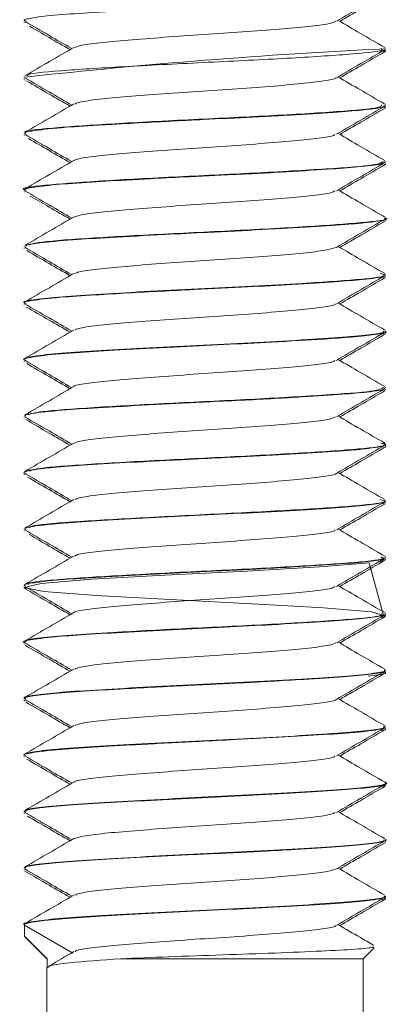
# Model space of a CAD drawing. Header units: millimetres. Extents: x -336 to 487, y -1247 to -28.
# Tile 27 of 49: x 15.22 to 23.44, y -494.82 to -473.04. Entities that reach past the tile are written whole.
import ezdxf

# ---------------------------------------------------------------- set-up
doc = ezdxf.new("R2010")
doc.units = ezdxf.units.MM

msp = doc.modelspace()

# ---------------------------------------------------------------- linework, layer by layer
at = {"color": 7, "linetype": 'Continuous', "lineweight": 15}
for p, q in [((15.318, -473.049), (15.318, -473.059)), ((15.318, -473.094), (15.318, -473.104)), ((23.318, -473.684), (23.318, -473.674)), ((23.31, -473.719), (23.208, -473.743)), ((23.318, -473.729), (23.318, -473.719)), ((15.318, -474.3), (15.318, -474.309)), ((15.318, -474.344), (15.318, -474.354)), ((15.33, -474.37), (15.337, -474.374)), ((23.263, -474.97), (23.307, -474.984)), ((23.318, -474.934), (23.318, -474.924)), ((23.318, -474.979), (23.318, -474.97)), ((15.318, -475.549), (15.318, -475.559)), ((15.318, -475.595), (15.318, -475.604)), ((23.318, -476.184), (23.318, -476.174)), ((23.318, -476.229), (23.318, -476.22)), ((15.318, -476.799), (15.318, -476.809)), ((15.318, -476.845), (15.318, -476.854)), ((23.258, -477.495), (23.259, -477.479)), ((23.318, -477.434), (23.318, -477.424)), ((23.318, -477.479), (23.318, -477.469)), ((15.318, -478.049), (15.318, -478.059)), ((15.318, -478.094), (15.318, -478.104)), ((23.318, -478.684), (23.318, -478.674)), ((23.252, -478.745), (23.289, -478.729)), ((23.318, -478.729), (23.318, -478.719)), ((15.318, -479.299), (15.318, -479.309)), ((15.318, -479.344), (15.318, -479.354)), ((23.291, -479.969), (23.19, -480.02)), ((23.276, -479.995), (23.261, -479.979)), ((23.318, -479.934), (23.318, -479.924)), ((23.318, -479.979), (23.318, -479.969)), ((15.318, -480.549), (15.318, -480.559)), ((15.318, -480.594), (15.318, -480.604)), ((23.245, -481.245), (23.264, -481.229)), ((23.318, -481.184), (23.318, -481.174)), ((23.318, -481.229), (23.318, -481.22)), ((15.318, -481.799), (15.318, -481.809)), ((15.318, -481.844), (15.318, -481.854)), ((23.318, -482.434), (23.318, -482.424)), ((23.318, -482.479), (23.318, -482.469)), ((15.318, -483.049), (15.318, -483.059)), ((15.318, -483.094), (15.318, -483.104)), ((23.318, -483.684), (23.318, -483.674)), ((23.28, -483.745), (23.275, -483.729)), ((23.318, -483.729), (23.318, -483.719)), ((15.318, -484.299), (15.318, -484.309)), ((15.318, -484.344), (15.318, -484.354)), ((23.195, -485.029), (23.295, -484.979)), ((23.318, -484.934), (23.318, -484.924)), ((23.318, -484.979), (23.318, -484.969)), ((15.318, -485.549), (15.318, -485.559)), ((15.318, -485.594), (15.318, -485.604)), ((23.318, -486.184), (23.318, -486.175)), ((23.318, -486.229), (23.318, -486.219)), ((15.318, -486.799), (15.318, -486.809)), ((15.318, -486.844), (15.318, -486.854)), ((23.318, -487.434), (23.318, -487.424)), ((23.318, -487.479), (23.318, -487.469)), ((15.318, -488.049), (15.318, -488.059)), ((15.318, -488.094), (15.318, -488.104)), ((15.342, -488.104), (15.323, -488.094)), ((23.281, -488.719), (23.219, -488.764)), ((23.318, -488.684), (23.318, -488.674)), ((23.318, -488.729), (23.318, -488.719)), ((15.318, -489.299), (15.318, -489.309)), ((15.318, -489.344), (15.318, -489.354)), ((23.282, -489.995), (23.276, -489.979)), ((23.318, -489.934), (23.318, -489.924)), ((23.318, -489.979), (23.318, -489.969)), ((15.318, -490.549), (15.318, -490.559)), ((15.318, -490.594), (15.318, -490.604)), ((23.318, -491.184), (23.318, -491.174)), ((23.318, -491.229), (23.318, -491.219)), ((15.318, -491.799), (15.318, -491.809)), ((15.318, -491.844), (15.318, -491.854)), ((23.318, -492.434), (23.318, -492.424)), ((23.318, -492.479), (23.318, -492.469)), ((15.318, -493.049), (15.318, -493.059)), ((15.325, -493.07), (15.325, -493.311)), ((15.325, -493.07), (16.397, -493.69)), ((15.318, -493.311), (15.818, -493.811)), ((15.325, -493.311), (15.824, -493.811)), ((22.818, -493.811), (23.063, -493.566)), ((15.818, -493.811), (15.824, -493.811)), ((15.824, -493.811), (15.824, -494.021)), ((17.451, -493.811), (22.818, -493.811)), ((22.818, -508.811), (22.818, -493.811)), ((15.818, -494.01), (15.818, -508.811))]:
    msp.add_line(p, q, dxfattribs=at)
at = {"color": 7, "linetype": 'Continuous', "lineweight": 15, "flags": 128}
msp.add_lwpolyline([(23.274, -486.219), (22.955, -485.055), (21.855, -485.145), (20.246, -485.235), (18.43, -485.327), (16.819, -485.415), (15.695, -485.508), (15.318, -485.597), (15.751, -485.688), (16.912, -485.779), (18.549, -485.868), (20.366, -485.96), (21.944, -486.049), (23.007, -486.141), (23.312, -486.23), (23.312, -486.23)], dxfattribs=at)
at = {"color": 7, "linetype": 'Continuous', "lineweight": 15}
msp.add_arc((29.898, -608.521), 134.999, 92.79923, 96.1866, dxfattribs=at)
for points, knots in [([(15.364, -473.074), (15.343, -473.066), (15.298, -473.049), (15.375, -473.024), (15.562, -472.985), (16.015, -472.935), (16.858, -472.877), (17.967, -472.815), (19.117, -472.756), (20.239, -472.702), (21.264, -472.647), (22.184, -472.589), (22.905, -472.533), (23.29, -472.478), (23.291, -472.445), (23.292, -472.434)], [0, 0, 0, 0, 0.0374585, 0.0800934, 0.1255253, 0.2184169, 0.3063492, 0.4065104, 0.5090249, 0.5738769, 0.668299, 0.7603062, 0.8394053, 0.9491434, 1, 1, 1, 1]), ([(22.228, -473.075), (22.407, -472.97), (22.763, -472.764), (23.119, -472.557), (23.296, -472.455)], [0, 0, 0, 0, 0.504409, 1, 1, 1, 1]), ([(22.303, -473.077), (22.457, -472.987), (22.792, -472.793), (23.126, -472.599), (23.306, -472.495)], [0, 0, 0, 0, 0.461277, 1, 1, 1, 1]), ([(15.33, -473.074), (15.51, -473.178), (15.857, -473.38), (16.205, -473.582), (16.373, -473.679)], [0, 0, 0, 0, 0.517347, 1, 1, 1, 1]), ([(15.443, -473.185), (15.585, -473.268), (15.882, -473.44), (16.179, -473.612), (16.333, -473.702)], [0, 0, 0, 0, 0.4802788, 1, 1, 1, 1]), ([(22.216, -473.074), (22.174, -473.092), (22.087, -473.131), (21.637, -473.188), (20.984, -473.247), (20.173, -473.311), (19.284, -473.367), (18.399, -473.43), (17.596, -473.491), (16.958, -473.548), (16.541, -473.606), (16.469, -473.641), (16.438, -473.655)], [0, 0, 0, 0, 0.092607, 0.196188, 0.299446, 0.404331, 0.506865, 0.61136, 0.71552, 0.81827, 0.923218, 1, 1, 1, 1]), ([(23.299, -473.655), (23.119, -473.551), (22.774, -473.351), (22.429, -473.15), (22.263, -473.054)], [0, 0, 0, 0, 0.520674, 1, 1, 1, 1]), ([(16.415, -473.654), (16.236, -473.759), (15.876, -473.967), (15.517, -474.176), (15.337, -474.28)], [0, 0, 0, 0, 0.499759, 1, 1, 1, 1]), ([(23.216, -473.674), (23.237, -473.689), (23.301, -473.733), (22.529, -473.808), (21.101, -473.899), (19.272, -473.987), (17.448, -474.081), (16.064, -474.168), (15.347, -474.238), (15.397, -474.274), (15.405, -474.28)], [0, 0, 0, 0, 0.07132, 0.221114, 0.370593, 0.519201, 0.669741, 0.817976, 0.96845, 1, 1, 1, 1]), ([(22.228, -474.325), (22.407, -474.22), (22.767, -474.012), (23.126, -473.803), (23.306, -473.699)], [0, 0, 0, 0, 0.499751, 1, 1, 1, 1]), ([(22.303, -474.327), (22.457, -474.237), (22.792, -474.043), (23.126, -473.849), (23.306, -473.745)], [0, 0, 0, 0, 0.461277, 1, 1, 1, 1]), ([(23.269, -473.745), (23.295, -473.741), (23.329, -473.736), (23.313, -473.73), (23.31, -473.729)], [0, 0, 0, 0, 0.7878869, 1, 1, 1, 1]), ([(15.33, -474.324), (15.51, -474.428), (15.857, -474.63), (16.205, -474.832), (16.373, -474.929)], [0, 0, 0, 0, 0.517347, 1, 1, 1, 1]), ([(22.212, -474.325), (22.213, -474.328), (22.219, -474.35), (21.976, -474.396), (21.486, -474.453), (20.774, -474.515), (19.937, -474.577), (19.039, -474.634), (18.171, -474.697), (17.402, -474.756), (16.822, -474.815), (16.488, -474.867), (16.456, -474.896), (16.446, -474.905)], [0, 0, 0, 0, 0.014114, 0.119356, 0.222395, 0.326849, 0.431636, 0.53446, 0.639641, 0.743186, 0.847061, 0.952151, 1, 1, 1, 1]), ([(23.299, -474.905), (23.119, -474.801), (22.774, -474.601), (22.429, -474.4), (22.263, -474.304)], [0, 0, 0, 0, 0.5206745, 1, 1, 1, 1]), ([(15.373, -474.395), (15.539, -474.491), (15.859, -474.677), (16.179, -474.862), (16.333, -474.952)], [0, 0, 0, 0, 0.517767, 1, 1, 1, 1]), ([(23.227, -474.924), (23.228, -474.944), (23.231, -474.994), (22.314, -475.073), (20.787, -475.167), (18.932, -475.253), (17.145, -475.348), (15.886, -475.435), (15.272, -475.498), (15.348, -475.529), (15.351, -475.53)], [0, 0, 0, 0, 0.098854, 0.247711, 0.397953, 0.546156, 0.696717, 0.845107, 0.994845, 1, 1, 1, 1]), ([(15.349, -475.559), (15.341, -475.552), (15.315, -475.529), (15.565, -475.485), (16.138, -475.423), (16.877, -475.377), (17.567, -475.337), (18.087, -475.309), (18.538, -475.285), (18.877, -475.268), (19.477, -475.238), (20.417, -475.194), (21.489, -475.134), (22.348, -475.078), (22.997, -475.022), (23.324, -474.971), (23.29, -474.941), (23.282, -474.934)], [0, 0, 0, 0, 0.032421, 0.111713, 0.221869, 0.308821, 0.346428, 0.414312, 0.441678, 0.457059, 0.496428, 0.585446, 0.680884, 0.773376, 0.852644, 0.963822, 1, 1, 1, 1]), ([(16.415, -474.904), (16.236, -475.009), (15.876, -475.217), (15.517, -475.426), (15.337, -475.53)], [0, 0, 0, 0, 0.499759, 1, 1, 1, 1]), ([(22.228, -475.575), (22.407, -475.47), (22.767, -475.262), (23.126, -475.053), (23.306, -474.949)], [0, 0, 0, 0, 0.499751, 1, 1, 1, 1]), ([(22.303, -475.577), (22.457, -475.487), (22.792, -475.293), (23.126, -475.099), (23.306, -474.995)], [0, 0, 0, 0, 0.461277, 1, 1, 1, 1]), ([(15.33, -475.574), (15.51, -475.678), (15.857, -475.88), (16.205, -476.082), (16.373, -476.179)], [0, 0, 0, 0, 0.517347, 1, 1, 1, 1]), ([(22.196, -475.575), (22.191, -475.583), (22.174, -475.611), (21.866, -475.662), (21.309, -475.719), (20.558, -475.782), (19.695, -475.842), (18.797, -475.9), (17.951, -475.964), (17.22, -476.021), (16.705, -476.083), (16.439, -476.128), (16.435, -476.151), (16.435, -476.155)], [0, 0, 0, 0, 0.043294, 0.148327, 0.251082, 0.356111, 0.460154, 0.563544, 0.668759, 0.771643, 0.876326, 0.980909, 1, 1, 1, 1]), ([(23.299, -476.155), (23.119, -476.051), (22.774, -475.851), (22.429, -475.65), (22.263, -475.554)], [0, 0, 0, 0, 0.520674, 1, 1, 1, 1]), ([(15.413, -475.668), (15.565, -475.756), (15.872, -475.934), (16.179, -476.112), (16.333, -476.202)], [0, 0, 0, 0, 0.497077, 1, 1, 1, 1]), ([(23.263, -476.174), (23.228, -476.2), (23.152, -476.256), (22.075, -476.339), (20.462, -476.433), (18.595, -476.52), (16.862, -476.613), (15.713, -476.703), (15.202, -476.764), (15.336, -476.797), (15.345, -476.799)], [0, 0, 0, 0, 0.1223523, 0.2661094, 0.4120471, 0.5557102, 0.7012211, 0.8456034, 0.9898759, 1, 1, 1, 1]), ([(15.36, -476.824), (15.344, -476.82), (15.265, -476.798), (15.424, -476.758), (15.868, -476.697), (16.645, -476.64), (17.323, -476.601), (17.811, -476.574), (18.226, -476.551), (18.956, -476.513), (19.746, -476.475), (20.46, -476.441), (21.191, -476.401), (22.016, -476.35), (22.778, -476.295), (23.247, -476.238), (23.282, -476.2), (23.296, -476.184)], [0, 0, 0, 0, 0.020346, 0.101138, 0.200773, 0.29086, 0.372433, 0.388273, 0.415808, 0.475635, 0.561791, 0.597723, 0.646167, 0.743246, 0.82467, 0.923415, 1, 1, 1, 1]), ([(16.415, -476.154), (16.236, -476.259), (15.876, -476.467), (15.517, -476.676), (15.337, -476.78)], [0, 0, 0, 0, 0.499759, 1, 1, 1, 1]), ([(22.228, -476.825), (22.407, -476.72), (22.767, -476.512), (23.126, -476.303), (23.306, -476.199)], [0, 0, 0, 0, 0.499751, 1, 1, 1, 1]), ([(22.303, -476.827), (22.457, -476.737), (22.792, -476.543), (23.126, -476.349), (23.306, -476.245)], [0, 0, 0, 0, 0.461277, 1, 1, 1, 1]), ([(23.276, -476.245), (23.298, -476.241), (23.328, -476.236), (23.312, -476.23), (23.307, -476.229)], [0, 0, 0, 0, 0.744756, 1, 1, 1, 1]), ([(15.33, -476.824), (15.51, -476.928), (15.857, -477.13), (16.205, -477.332), (16.373, -477.429)], [0, 0, 0, 0, 0.517347, 1, 1, 1, 1]), ([(15.454, -476.942), (15.593, -477.022), (15.886, -477.192), (16.179, -477.362), (16.333, -477.452)], [0, 0, 0, 0, 0.473554, 1, 1, 1, 1]), ([(22.2, -476.824), (22.178, -476.838), (22.124, -476.873), (21.736, -476.928), (21.12, -476.986), (20.332, -477.049), (19.452, -477.107), (18.559, -477.168), (17.736, -477.23), (17.061, -477.287), (16.581, -477.349), (16.473, -477.387), (16.42, -477.406)], [0, 0, 0, 0, 0.072462, 0.176631, 0.279372, 0.384318, 0.487175, 0.591197, 0.695785, 0.798277, 0.903118, 1, 1, 1, 1]), ([(23.299, -477.405), (23.119, -477.301), (22.774, -477.101), (22.429, -476.9), (22.263, -476.804)], [0, 0, 0, 0, 0.520674, 1, 1, 1, 1]), ([(16.415, -477.404), (16.236, -477.509), (15.876, -477.717), (15.517, -477.926), (15.337, -478.03)], [0, 0, 0, 0, 0.499759, 1, 1, 1, 1]), ([(15.36, -478.059), (15.355, -478.048), (15.342, -478.021), (15.67, -477.971), (16.293, -477.912), (17.261, -477.854), (18.303, -477.797), (19.463, -477.739), (20.601, -477.685), (21.69, -477.621), (22.511, -477.567), (23.086, -477.509), (23.353, -477.463), (23.3, -477.438), (23.292, -477.434)], [0, 0, 0, 0, 0.054804, 0.133255, 0.239398, 0.325332, 0.428382, 0.504149, 0.602551, 0.700056, 0.793629, 0.87216, 0.981251, 1, 1, 1, 1]), ([(23.311, -477.424), (23.313, -477.424), (23.449, -477.455), (22.96, -477.519), (21.842, -477.605), (20.124, -477.699), (18.257, -477.788), (16.63, -477.878), (15.569, -477.96), (15.467, -478.009), (15.427, -478.029)], [0, 0, 0, 0, 0.0027303, 0.1533755, 0.3017187, 0.4523082, 0.6011136, 0.7505543, 0.9006002, 1, 1, 1, 1]), ([(22.228, -478.075), (22.407, -477.97), (22.767, -477.762), (23.126, -477.553), (23.306, -477.449)], [0, 0, 0, 0, 0.499751, 1, 1, 1, 1]), ([(22.303, -478.077), (22.457, -477.987), (22.792, -477.793), (23.126, -477.599), (23.306, -477.495)], [0, 0, 0, 0, 0.461277, 1, 1, 1, 1]), ([(15.33, -478.074), (15.51, -478.178), (15.857, -478.38), (16.205, -478.582), (16.373, -478.679)], [0, 0, 0, 0, 0.517347, 1, 1, 1, 1]), ([(15.378, -478.148), (15.542, -478.243), (15.86, -478.427), (16.179, -478.612), (16.333, -478.702)], [0, 0, 0, 0, 0.515404, 1, 1, 1, 1]), ([(22.226, -478.073), (22.174, -478.094), (22.069, -478.134), (21.589, -478.193), (20.919, -478.253), (20.099, -478.316), (19.207, -478.372), (18.327, -478.435), (17.534, -478.496), (16.913, -478.554), (16.524, -478.61), (16.466, -478.642), (16.443, -478.655)], [0, 0, 0, 0, 0.101891, 0.205153, 0.308719, 0.413514, 0.515983, 0.620634, 0.724536, 0.827489, 0.932422, 1, 1, 1, 1]), ([(23.299, -478.655), (23.119, -478.551), (22.774, -478.351), (22.429, -478.15), (22.263, -478.054)], [0, 0, 0, 0, 0.520674, 1, 1, 1, 1]), ([(23.2, -478.654), (23.249, -478.667), (23.414, -478.709), (22.825, -478.785), (21.692, -478.862), (20.385, -478.936), (19.166, -478.992), (17.962, -479.055), (16.883, -479.116), (16.014, -479.174), (15.49, -479.237), (15.266, -479.276), (15.325, -479.297), (15.329, -479.299)], [0, 0, 0, 0, 0.058544, 0.199542, 0.338501, 0.433071, 0.525551, 0.619992, 0.713759, 0.806674, 0.901368, 0.994025, 1, 1, 1, 1]), ([(15.362, -479.324), (15.343, -479.316), (15.285, -479.291), (15.488, -479.245), (16.013, -479.184), (16.809, -479.131), (17.797, -479.074), (18.974, -479.012), (20.232, -478.953), (21.312, -478.894), (22.194, -478.839), (22.893, -478.783), (23.267, -478.734), (23.269, -478.706), (23.27, -478.7)], [0, 0, 0, 0, 0.039825, 0.120396, 0.230652, 0.317209, 0.386385, 0.505753, 0.600782, 0.684644, 0.780562, 0.861368, 0.968741, 1, 1, 1, 1]), ([(16.415, -478.654), (16.236, -478.759), (15.876, -478.967), (15.517, -479.176), (15.337, -479.28)], [0, 0, 0, 0, 0.499759, 1, 1, 1, 1]), ([(22.228, -479.325), (22.407, -479.22), (22.767, -479.012), (23.126, -478.803), (23.306, -478.699)], [0, 0, 0, 0, 0.499751, 1, 1, 1, 1]), ([(22.303, -479.327), (22.457, -479.237), (22.792, -479.043), (23.126, -478.849), (23.306, -478.745)], [0, 0, 0, 0, 0.461277, 1, 1, 1, 1]), ([(15.33, -479.324), (15.51, -479.428), (15.857, -479.63), (16.205, -479.832), (16.373, -479.929)], [0, 0, 0, 0, 0.517347, 1, 1, 1, 1]), ([(22.205, -479.325), (22.205, -479.329), (22.205, -479.354), (21.943, -479.401), (21.432, -479.458), (20.707, -479.52), (19.861, -479.582), (18.962, -479.639), (18.101, -479.702), (17.343, -479.76), (16.783, -479.821), (16.472, -479.871), (16.451, -479.898), (16.445, -479.905)], [0, 0, 0, 0, 0.023289, 0.128506, 0.231396, 0.336072, 0.440664, 0.543608, 0.648841, 0.75212, 0.856289, 0.96126, 1, 1, 1, 1]), ([(23.299, -479.905), (23.119, -479.801), (22.774, -479.601), (22.429, -479.4), (22.263, -479.304)], [0, 0, 0, 0, 0.520674, 1, 1, 1, 1]), ([(15.363, -479.389), (15.532, -479.487), (15.856, -479.675), (16.179, -479.862), (16.333, -479.952)], [0, 0, 0, 0, 0.522692, 1, 1, 1, 1]), ([(15.357, -480.574), (15.343, -480.571), (15.269, -480.554), (15.382, -480.519), (15.714, -480.462), (16.458, -480.401), (17.464, -480.343), (18.574, -480.282), (19.737, -480.226), (20.898, -480.168), (21.867, -480.11), (22.632, -480.057), (23.143, -480), (23.382, -479.957), (23.317, -479.934), (23.316, -479.934)], [0, 0, 0, 0, 0.014716, 0.078746, 0.172284, 0.275326, 0.360181, 0.459534, 0.544772, 0.628835, 0.73582, 0.804839, 0.890418, 0.99915, 1, 1, 1, 1]), ([(16.415, -479.904), (16.236, -480.009), (15.876, -480.217), (15.517, -480.426), (15.337, -480.53)], [0, 0, 0, 0, 0.499759, 1, 1, 1, 1]), ([(23.274, -479.924), (23.279, -479.935), (23.295, -479.966), (22.915, -480.021), (22.205, -480.078), (21.217, -480.14), (20.06, -480.202), (18.832, -480.259), (17.654, -480.322), (16.619, -480.38), (15.85, -480.441), (15.418, -480.492), (15.39, -480.521), (15.381, -480.53)], [0, 0, 0, 0, 0.056972, 0.157637, 0.256084, 0.356233, 0.456302, 0.554801, 0.65548, 0.754298, 0.853964, 0.954394, 1, 1, 1, 1]), ([(22.228, -480.575), (22.407, -480.47), (22.767, -480.262), (23.126, -480.053), (23.306, -479.949)], [0, 0, 0, 0, 0.499751, 1, 1, 1, 1]), ([(22.303, -480.577), (22.457, -480.487), (22.792, -480.293), (23.126, -480.099), (23.306, -479.995)], [0, 0, 0, 0, 0.461277, 1, 1, 1, 1]), ([(15.33, -480.574), (15.51, -480.678), (15.857, -480.88), (16.205, -481.082), (16.373, -481.179)], [0, 0, 0, 0, 0.517347, 1, 1, 1, 1]), ([(15.375, -480.646), (15.54, -480.742), (15.859, -480.927), (16.179, -481.112), (16.333, -481.202)], [0, 0, 0, 0, 0.516966, 1, 1, 1, 1]), ([(22.195, -480.575), (22.186, -480.585), (22.159, -480.615), (21.827, -480.667), (21.251, -480.724), (20.487, -480.787), (19.619, -480.847), (18.721, -480.906), (17.883, -480.969), (17.165, -481.026), (16.672, -481.088), (16.424, -481.131), (16.426, -481.153), (16.427, -481.155)], [0, 0, 0, 0, 0.052533, 0.157421, 0.260199, 0.36533, 0.469064, 0.572744, 0.67789, 0.780677, 0.885539, 0.989884, 1, 1, 1, 1]), ([(23.299, -481.155), (23.119, -481.051), (22.774, -480.851), (22.429, -480.65), (22.263, -480.554)], [0, 0, 0, 0, 0.520674, 1, 1, 1, 1]), ([(15.357, -481.809), (15.346, -481.802), (15.311, -481.778), (15.572, -481.734), (16.144, -481.673), (17.087, -481.614), (18.186, -481.553), (19.288, -481.497), (20.408, -481.444), (21.452, -481.386), (22.358, -481.327), (23.004, -481.271), (23.326, -481.221), (23.291, -481.191), (23.283, -481.184)], [0, 0, 0, 0, 0.033473, 0.112421, 0.223106, 0.309273, 0.41202, 0.509166, 0.571044, 0.681134, 0.77469, 0.853848, 0.965209, 1, 1, 1, 1]), ([(16.415, -481.154), (16.236, -481.259), (15.876, -481.467), (15.517, -481.676), (15.337, -481.78)], [0, 0, 0, 0, 0.499759, 1, 1, 1, 1]), ([(23.28, -481.174), (23.23, -481.202), (23.125, -481.26), (21.995, -481.344), (20.359, -481.438), (18.482, -481.526), (16.807, -481.618), (15.637, -481.702), (15.475, -481.755), (15.403, -481.779)], [0, 0, 0, 0, 0.134908, 0.283267, 0.43397, 0.582409, 0.732434, 0.881788, 1, 1, 1, 1]), ([(22.228, -481.825), (22.407, -481.72), (22.767, -481.512), (23.126, -481.303), (23.306, -481.199)], [0, 0, 0, 0, 0.499751, 1, 1, 1, 1]), ([(22.303, -481.827), (22.457, -481.737), (22.792, -481.543), (23.126, -481.349), (23.306, -481.245)], [0, 0, 0, 0, 0.461277, 1, 1, 1, 1]), ([(15.33, -481.824), (15.51, -481.928), (15.857, -482.13), (16.205, -482.332), (16.373, -482.429)], [0, 0, 0, 0, 0.517347, 1, 1, 1, 1]), ([(15.354, -481.884), (15.526, -481.984), (15.852, -482.173), (16.179, -482.362), (16.333, -482.452)], [0, 0, 0, 0, 0.527208, 1, 1, 1, 1]), ([(22.206, -481.824), (22.176, -481.84), (22.107, -481.877), (21.692, -481.933), (21.058, -481.991), (20.26, -482.054), (19.375, -482.112), (18.485, -482.173), (17.671, -482.235), (17.012, -482.292), (16.563, -482.352), (16.471, -482.389), (16.43, -482.405)], [0, 0, 0, 0, 0.08173, 0.18565, 0.288598, 0.393539, 0.496218, 0.60048, 0.704893, 0.807473, 0.912386, 1, 1, 1, 1]), ([(23.299, -482.405), (23.119, -482.301), (22.774, -482.101), (22.429, -481.9), (22.263, -481.804)], [0, 0, 0, 0, 0.520674, 1, 1, 1, 1]), ([(23.214, -482.404), (23.256, -482.413), (23.441, -482.451), (22.933, -482.524), (21.749, -482.611), (20.02, -482.704), (18.153, -482.793), (16.551, -482.883), (15.538, -482.964), (15.462, -483.011), (15.433, -483.029)], [0, 0, 0, 0, 0.042707, 0.188631, 0.332272, 0.477911, 0.622169, 0.766591, 0.912089, 1, 1, 1, 1]), ([(15.36, -483.074), (15.343, -483.07), (15.29, -483.056), (15.338, -483.037), (15.392, -483.021), (15.43, -483.012), (15.451, -483.008), (15.462, -483.006), (15.468, -483.005), (15.471, -483.005), (15.472, -483.005), (15.473, -483.005), (15.473, -483.004), (15.473, -483.004), (15.473, -483.004), (15.473, -483.004), (15.473, -483.004), (15.473, -483.004), (15.473, -483.004), (15.474, -483.004), (15.477, -483.004), (15.486, -483.002), (15.515, -482.997), (15.639, -482.978), (15.977, -482.939), (16.682, -482.887), (17.511, -482.84), (18.151, -482.806), (18.485, -482.788), (18.654, -482.779), (18.738, -482.775), (18.781, -482.773), (18.802, -482.772), (18.813, -482.771), (18.818, -482.771), (18.821, -482.771), (18.822, -482.771), (18.823, -482.771), (18.823, -482.771), (18.823, -482.771), (18.823, -482.771), (18.823, -482.771), (18.823, -482.771), (18.866, -482.769), (18.986, -482.763), (19.368, -482.744), (20.1, -482.709), (21.101, -482.656), (21.91, -482.607), (22.373, -482.574), (22.576, -482.558), (22.67, -482.55), (22.715, -482.546), (22.737, -482.544), (22.748, -482.543), (22.753, -482.542), (22.756, -482.542), (22.757, -482.542), (22.758, -482.542), (22.758, -482.542), (22.759, -482.542), (22.759, -482.542), (22.759, -482.542), (22.759, -482.542), (22.759, -482.542), (22.78, -482.54), (22.84, -482.533), (23.017, -482.514), (23.26, -482.479), (23.282, -482.45), (23.294, -482.434)], [0, 0, 0, 0, 0.0211, 0.066171, 0.088721, 0.099997, 0.105636, 0.108455, 0.109864, 0.110569, 0.110922, 0.111098, 0.111186, 0.11123, 0.111252, 0.111263, 0.111268, 0.111271, 0.111273, 0.111274, 0.112056, 0.113495, 0.118347, 0.135942, 0.20258, 0.292618, 0.382211, 0.427931, 0.450806, 0.462246, 0.467966, 0.470826, 0.472256, 0.472971, 0.473329, 0.473507, 0.473597, 0.473642, 0.473664, 0.473675, 0.473681, 0.473683, 0.473685, 0.473686, 0.483625, 0.501861, 0.563136, 0.653586, 0.743555, 0.788656, 0.81122, 0.822504, 0.828146, 0.830967, 0.832378, 0.833083, 0.833436, 0.833612, 0.8337, 0.833744, 0.833766, 0.833777, 0.833783, 0.833786, 0.833787, 0.833788, 0.8434, 0.861822, 0.925003, 1, 1, 1, 1]), ([(16.415, -482.404), (16.236, -482.509), (15.876, -482.717), (15.517, -482.926), (15.337, -483.03)], [0, 0, 0, 0, 0.499759, 1, 1, 1, 1]), ([(22.228, -483.075), (22.407, -482.97), (22.767, -482.762), (23.126, -482.553), (23.306, -482.449)], [0, 0, 0, 0, 0.499751, 1, 1, 1, 1]), ([(22.303, -483.077), (22.457, -482.987), (22.792, -482.793), (23.126, -482.599), (23.306, -482.495)], [0, 0, 0, 0, 0.461277, 1, 1, 1, 1]), ([(23.256, -482.509), (23.296, -482.5), (23.34, -482.49), (23.313, -482.48), (23.31, -482.479)], [0, 0, 0, 0, 0.897992, 1, 1, 1, 1]), ([(23.299, -483.655), (23.119, -483.551), (22.774, -483.351), (22.429, -483.15), (22.263, -483.054)], [0, 0, 0, 0, 0.520674, 1, 1, 1, 1]), ([(15.33, -483.074), (15.51, -483.178), (15.857, -483.38), (16.205, -483.582), (16.373, -483.679)], [0, 0, 0, 0, 0.517347, 1, 1, 1, 1]), ([(15.391, -483.155), (15.551, -483.248), (15.865, -483.43), (16.179, -483.612), (16.333, -483.702)], [0, 0, 0, 0, 0.508545, 1, 1, 1, 1]), ([(22.223, -483.075), (22.224, -483.075), (22.235, -483.096), (22.011, -483.14), (21.548, -483.198), (20.852, -483.258), (20.025, -483.321), (19.129, -483.378), (18.255, -483.441), (17.472, -483.5), (16.87, -483.559), (16.507, -483.613), (16.462, -483.644), (16.446, -483.655)], [0, 0, 0, 0, 0.00339, 0.108612, 0.211893, 0.316041, 0.421009, 0.52376, 0.628832, 0.732738, 0.836242, 0.941425, 1, 1, 1, 1]), ([(15.346, -484.324), (15.335, -484.308), (15.32, -484.286), (15.482, -484.251), (15.758, -484.211), (16.344, -484.159), (17.261, -484.104), (18.349, -484.044), (19.52, -483.986), (20.674, -483.931), (21.711, -483.87), (22.552, -483.814), (23.111, -483.756), (23.321, -483.711), (23.31, -483.688), (23.308, -483.684)], [0, 0, 0, 0, 0.075314, 0.108942, 0.166129, 0.257182, 0.346313, 0.437449, 0.527888, 0.61737, 0.708706, 0.798281, 0.88861, 0.979794, 1, 1, 1, 1]), ([(16.415, -483.654), (16.236, -483.759), (15.876, -483.967), (15.517, -484.176), (15.337, -484.28)], [0, 0, 0, 0, 0.499759, 1, 1, 1, 1]), ([(23.198, -483.654), (23.247, -483.668), (23.401, -483.712), (22.77, -483.79), (21.463, -483.878), (19.684, -483.969), (17.829, -484.061), (16.317, -484.148), (15.447, -484.225), (15.439, -484.267), (15.437, -484.28)], [0, 0, 0, 0, 0.068802, 0.21464, 0.358581, 0.50341, 0.648488, 0.79231, 0.938212, 1, 1, 1, 1]), ([(22.228, -484.325), (22.407, -484.22), (22.767, -484.012), (23.126, -483.803), (23.306, -483.699)], [0, 0, 0, 0, 0.499751, 1, 1, 1, 1]), ([(22.303, -484.327), (22.457, -484.237), (22.792, -484.043), (23.126, -483.849), (23.306, -483.745)], [0, 0, 0, 0, 0.461277, 1, 1, 1, 1]), ([(15.33, -484.324), (15.51, -484.428), (15.857, -484.63), (16.205, -484.832), (16.373, -484.929)], [0, 0, 0, 0, 0.517347, 1, 1, 1, 1]), ([(22.199, -484.325), (22.198, -484.331), (22.191, -484.357), (21.909, -484.406), (21.376, -484.463), (20.639, -484.525), (19.785, -484.586), (18.886, -484.644), (18.031, -484.708), (17.286, -484.765), (16.746, -484.826), (16.456, -484.874), (16.444, -484.899), (16.441, -484.905)], [0, 0, 0, 0, 0.032486, 0.137641, 0.240436, 0.345297, 0.449657, 0.552775, 0.658022, 0.761088, 0.865515, 0.970329, 1, 1, 1, 1]), ([(23.299, -484.905), (23.119, -484.801), (22.774, -484.601), (22.429, -484.4), (22.263, -484.304)], [0, 0, 0, 0, 0.520674, 1, 1, 1, 1]), ([(15.431, -484.428), (15.577, -484.513), (15.878, -484.688), (16.179, -484.862), (16.333, -484.952)], [0, 0, 0, 0, 0.487175, 1, 1, 1, 1]), ([(15.343, -485.559), (15.335, -485.555), (15.284, -485.533), (15.515, -485.493), (16.04, -485.432), (16.873, -485.376), (17.901, -485.318), (18.863, -485.268), (19.542, -485.235), (19.875, -485.219), (20.04, -485.211), (20.122, -485.207), (20.163, -485.205), (20.183, -485.204), (20.194, -485.204), (20.199, -485.203), (20.201, -485.203), (20.202, -485.203), (20.203, -485.203), (20.203, -485.203), (20.204, -485.203), (20.204, -485.203), (20.204, -485.203), (20.204, -485.203), (20.248, -485.201), (20.369, -485.195), (20.743, -485.175), (21.418, -485.138), (22.25, -485.085), (22.921, -485.03), (23.289, -484.977), (23.282, -484.946), (23.279, -484.934)], [0, 0, 0, 0, 0.016453, 0.108135, 0.201706, 0.293465, 0.386016, 0.479427, 0.525208, 0.548113, 0.559566, 0.565293, 0.568157, 0.569589, 0.570305, 0.570663, 0.570841, 0.570931, 0.570976, 0.570998, 0.571009, 0.571015, 0.571018, 0.571019, 0.57102, 0.58177, 0.600943, 0.664469, 0.757364, 0.848854, 0.942399, 1, 1, 1, 1]), ([(16.415, -484.904), (16.236, -485.009), (15.876, -485.217), (15.517, -485.426), (15.337, -485.53)], [0, 0, 0, 0, 0.499759, 1, 1, 1, 1]), ([(23.218, -484.924), (23.241, -484.937), (23.315, -484.98), (22.572, -485.055), (21.166, -485.146), (19.344, -485.234), (17.514, -485.328), (16.106, -485.414), (15.364, -485.486), (15.405, -485.523), (15.413, -485.53)], [0, 0, 0, 0, 0.065486, 0.215484, 0.364787, 0.513533, 0.664008, 0.812263, 0.962833, 1, 1, 1, 1]), ([(22.228, -485.575), (22.407, -485.47), (22.767, -485.262), (23.126, -485.053), (23.306, -484.949)], [0, 0, 0, 0, 0.499751, 1, 1, 1, 1]), ([(22.303, -485.577), (22.457, -485.487), (22.792, -485.293), (23.126, -485.099), (23.306, -484.995)], [0, 0, 0, 0, 0.461277, 1, 1, 1, 1]), ([(15.36, -485.62), (15.335, -485.615), (15.306, -485.61), (15.322, -485.605), (15.325, -485.604)], [0, 0, 0, 0, 0.837459, 1, 1, 1, 1]), ([(15.33, -485.574), (15.51, -485.678), (15.857, -485.88), (16.205, -486.082), (16.373, -486.179)], [0, 0, 0, 0, 0.517347, 1, 1, 1, 1]), ([(15.33, -485.62), (15.51, -485.724), (15.844, -485.918), (16.179, -486.112), (16.333, -486.202)], [0, 0, 0, 0, 0.538723, 1, 1, 1, 1]), ([(22.196, -485.574), (22.182, -485.586), (22.143, -485.619), (21.786, -485.672), (21.191, -485.729), (20.416, -485.793), (19.542, -485.851), (18.646, -485.911), (17.816, -485.974), (17.112, -486.031), (16.642, -486.094), (16.41, -486.134), (16.417, -486.154), (16.417, -486.154)], [0, 0, 0, 0, 0.061787, 0.166493, 0.269348, 0.374544, 0.477969, 0.581955, 0.686993, 0.789738, 0.894741, 0.998811, 1, 1, 1, 1]), ([(23.299, -486.155), (23.119, -486.051), (22.774, -485.851), (22.429, -485.65), (22.263, -485.554)], [0, 0, 0, 0, 0.520674, 1, 1, 1, 1]), ([(15.344, -486.824), (15.337, -486.822), (15.247, -486.803), (15.401, -486.764), (15.807, -486.703), (16.567, -486.644), (17.481, -486.592), (18.586, -486.532), (19.732, -486.476), (20.871, -486.42), (21.883, -486.359), (22.695, -486.303), (23.183, -486.244), (23.343, -486.204), (23.316, -486.184), (23.316, -486.184)], [0, 0, 0, 0, 0.007219, 0.0907, 0.197454, 0.277245, 0.364903, 0.456207, 0.545922, 0.629258, 0.727437, 0.816673, 0.907515, 0.997571, 1, 1, 1, 1]), ([(16.415, -486.154), (16.236, -486.259), (15.876, -486.467), (15.517, -486.676), (15.337, -486.78)], [0, 0, 0, 0, 0.499759, 1, 1, 1, 1]), ([(23.222, -486.175), (23.229, -486.193), (23.246, -486.242), (22.361, -486.32), (20.855, -486.413), (19, -486.5), (17.42, -486.585), (16.306, -486.651), (15.646, -486.714), (15.317, -486.762), (15.352, -486.791), (15.362, -486.799)], [0, 0, 0, 0, 0.0900031, 0.2341918, 0.3794345, 0.5228777, 0.6685843, 0.7641301, 0.8617659, 0.9585387, 1, 1, 1, 1]), ([(22.228, -486.825), (22.407, -486.72), (22.767, -486.512), (23.126, -486.303), (23.306, -486.199)], [0, 0, 0, 0, 0.499751, 1, 1, 1, 1]), ([(22.303, -486.827), (22.457, -486.737), (22.792, -486.543), (23.126, -486.349), (23.306, -486.245)], [0, 0, 0, 0, 0.461277, 1, 1, 1, 1]), ([(23.221, -486.264), (23.261, -486.257), (23.33, -486.246), (23.3, -486.234), (23.287, -486.229)], [0, 0, 0, 0, 0.587904, 1, 1, 1, 1]), ([(15.33, -486.824), (15.51, -486.928), (15.857, -487.13), (16.205, -487.332), (16.373, -487.429)], [0, 0, 0, 0, 0.517347, 1, 1, 1, 1]), ([(15.344, -486.878), (15.52, -486.98), (15.849, -487.171), (16.179, -487.362), (16.333, -487.452)], [0, 0, 0, 0, 0.53195, 1, 1, 1, 1]), ([(22.214, -486.824), (22.174, -486.842), (22.09, -486.88), (21.645, -486.938), (20.995, -486.996), (20.186, -487.06), (19.297, -487.117), (18.412, -487.179), (17.607, -487.24), (16.965, -487.297), (16.545, -487.356), (16.469, -487.39), (16.437, -487.405)], [0, 0, 0, 0, 0.091007, 0.194641, 0.297848, 0.402745, 0.505296, 0.60976, 0.71396, 0.816681, 0.921627, 1, 1, 1, 1]), ([(23.299, -487.405), (23.119, -487.301), (22.774, -487.101), (22.429, -486.9), (22.263, -486.804)], [0, 0, 0, 0, 0.5206745, 1, 1, 1, 1]), ([(16.415, -487.404), (16.236, -487.509), (15.876, -487.717), (15.517, -487.926), (15.337, -488.03)], [0, 0, 0, 0, 0.499759, 1, 1, 1, 1]), ([(23.289, -487.424), (23.298, -487.428), (23.352, -487.451), (23.093, -487.498), (22.511, -487.558), (21.607, -487.616), (20.505, -487.68), (19.29, -487.737), (18.079, -487.799), (16.983, -487.86), (16.089, -487.917), (15.526, -487.981), (15.279, -488.022), (15.335, -488.046), (15.343, -488.049)], [0, 0, 0, 0, 0.0190641, 0.1164702, 0.2128168, 0.3087684, 0.4062839, 0.5016279, 0.5987425, 0.6956128, 0.7911144, 0.8886749, 0.98433, 1, 1, 1, 1]), ([(15.355, -488.059), (15.346, -488.052), (15.308, -488.026), (15.594, -487.981), (16.191, -487.92), (16.879, -487.877), (17.541, -487.839), (18.116, -487.807), (18.679, -487.778), (19.033, -487.76), (19.179, -487.753), (19.243, -487.75), (19.273, -487.748), (19.288, -487.748), (19.295, -487.747), (19.299, -487.747), (19.3, -487.747), (19.301, -487.747), (19.302, -487.747), (19.302, -487.747), (19.302, -487.747), (19.302, -487.747), (19.302, -487.747), (19.302, -487.747), (19.304, -487.747), (19.308, -487.747), (19.322, -487.746), (19.372, -487.744), (19.558, -487.735), (19.825, -487.722), (20.102, -487.708), (20.265, -487.7), (20.349, -487.696), (20.392, -487.693), (20.414, -487.692), (20.425, -487.692), (20.43, -487.691), (20.433, -487.691), (20.435, -487.691), (20.435, -487.691), (20.436, -487.691), (20.436, -487.691), (20.436, -487.691), (20.436, -487.691), (20.436, -487.691), (20.474, -487.689), (20.587, -487.683), (20.956, -487.663), (21.616, -487.626), (22.41, -487.574), (22.93, -487.527), (23.157, -487.492), (23.235, -487.475), (23.265, -487.466), (23.278, -487.462), (23.284, -487.46), (23.286, -487.459), (23.288, -487.458), (23.288, -487.458), (23.289, -487.458), (23.289, -487.458), (23.289, -487.458), (23.289, -487.458), (23.289, -487.458), (23.289, -487.458), (23.289, -487.458), (23.289, -487.458), (23.294, -487.456), (23.305, -487.45), (23.322, -487.442), (23.311, -487.436), (23.307, -487.434)], [0, 0, 0, 0, 0.033278, 0.127321, 0.22074, 0.312057, 0.343952, 0.405252, 0.459759, 0.481116, 0.490314, 0.494543, 0.496565, 0.497553, 0.498041, 0.498284, 0.498405, 0.498465, 0.498495, 0.498511, 0.498518, 0.498522, 0.498524, 0.498525, 0.498526, 0.498878, 0.499562, 0.50193, 0.510657, 0.544067, 0.566126, 0.577879, 0.583937, 0.587011, 0.588559, 0.589336, 0.589725, 0.58992, 0.590017, 0.590066, 0.59009, 0.590103, 0.590109, 0.590112, 0.590113, 0.590115, 0.599608, 0.618393, 0.683736, 0.775993, 0.867867, 0.91473, 0.938178, 0.949904, 0.955767, 0.958699, 0.960165, 0.960898, 0.961264, 0.961447, 0.961539, 0.961585, 0.961608, 0.961619, 0.961625, 0.961628, 0.961629, 0.961631, 0.970912, 0.9893, 1, 1, 1, 1]), ([(22.228, -488.075), (22.407, -487.97), (22.767, -487.762), (23.126, -487.553), (23.306, -487.449)], [0, 0, 0, 0, 0.499751, 1, 1, 1, 1]), ([(22.303, -488.077), (22.457, -487.987), (22.792, -487.793), (23.126, -487.599), (23.306, -487.495)], [0, 0, 0, 0, 0.461277, 1, 1, 1, 1]), ([(23.272, -487.469), (23.283, -487.479), (23.319, -487.509), (23.09, -487.538), (22.933, -487.557)], [0, 0, 0, 0, 0.3154943, 1, 1, 1, 1]), ([(23.268, -487.508), (23.289, -487.501), (23.318, -487.492), (23.316, -487.482), (23.315, -487.479)], [0, 0, 0, 0, 0.713203, 1, 1, 1, 1]), ([(23.299, -488.655), (23.119, -488.551), (22.774, -488.351), (22.429, -488.15), (22.263, -488.054)], [0, 0, 0, 0, 0.520674, 1, 1, 1, 1]), ([(15.33, -488.074), (15.51, -488.178), (15.857, -488.38), (16.205, -488.582), (16.373, -488.679)], [0, 0, 0, 0, 0.517347, 1, 1, 1, 1]), ([(15.353, -488.133), (15.526, -488.233), (15.852, -488.423), (16.179, -488.612), (16.333, -488.702)], [0, 0, 0, 0, 0.527692, 1, 1, 1, 1]), ([(22.214, -488.075), (22.214, -488.077), (22.222, -488.099), (21.981, -488.145), (21.495, -488.202), (20.786, -488.264), (19.95, -488.326), (19.052, -488.383), (18.184, -488.446), (17.412, -488.505), (16.828, -488.564), (16.49, -488.617), (16.457, -488.646), (16.446, -488.655)], [0, 0, 0, 0, 0.0125344, 0.1177771, 0.2208464, 0.3252588, 0.4300757, 0.532884, 0.6380522, 0.7416485, 0.8454692, 0.9505767, 1, 1, 1, 1]), ([(15.361, -489.324), (15.344, -489.32), (15.29, -489.305), (15.34, -489.286), (15.395, -489.27), (15.434, -489.262), (15.456, -489.258), (15.467, -489.255), (15.473, -489.254), (15.476, -489.254), (15.477, -489.254), (15.478, -489.254), (15.478, -489.254), (15.478, -489.253), (15.479, -489.253), (15.479, -489.253), (15.479, -489.253), (15.479, -489.253), (15.479, -489.253), (15.479, -489.253), (15.48, -489.253), (15.482, -489.253), (15.49, -489.251), (15.52, -489.246), (15.645, -489.227), (15.987, -489.189), (16.696, -489.136), (17.528, -489.089), (18.169, -489.055), (18.503, -489.037), (18.672, -489.029), (18.757, -489.024), (18.8, -489.022), (18.821, -489.021), (18.831, -489.02), (18.837, -489.02), (18.839, -489.02), (18.841, -489.02), (18.841, -489.02), (18.842, -489.02), (18.842, -489.02), (18.842, -489.02), (18.842, -489.02), (18.842, -489.02), (18.856, -489.019), (18.893, -489.017), (19.007, -489.012), (19.375, -488.994), (20.112, -488.958), (21.118, -488.905), (21.924, -488.856), (22.385, -488.823), (22.587, -488.807), (22.68, -488.799), (22.725, -488.795), (22.747, -488.793), (22.758, -488.792), (22.763, -488.791), (22.766, -488.791), (22.767, -488.791), (22.768, -488.791), (22.768, -488.791), (22.768, -488.791), (22.768, -488.791), (22.768, -488.791), (22.768, -488.791), (22.768, -488.791), (22.788, -488.789), (22.846, -488.783), (23.023, -488.763), (23.263, -488.729), (23.282, -488.7), (23.292, -488.684)], [0, 0, 0, 0, 0.022574, 0.067641, 0.090189, 0.101464, 0.107102, 0.109921, 0.11133, 0.112035, 0.112387, 0.112564, 0.112652, 0.112696, 0.112718, 0.112729, 0.112734, 0.112737, 0.112738, 0.11274, 0.112985, 0.113399, 0.114732, 0.11942, 0.136886, 0.204057, 0.294047, 0.383685, 0.429403, 0.452277, 0.463716, 0.469436, 0.472296, 0.473726, 0.474441, 0.474798, 0.474977, 0.475066, 0.475111, 0.475133, 0.475144, 0.47515, 0.475153, 0.475154, 0.475156, 0.478396, 0.483907, 0.501743, 0.56457, 0.655059, 0.745018, 0.790114, 0.812675, 0.823958, 0.8296, 0.83242, 0.833831, 0.834536, 0.834888, 0.835065, 0.835153, 0.835197, 0.835219, 0.83523, 0.835236, 0.835238, 0.83524, 0.835241, 0.844433, 0.862719, 0.926474, 1, 1, 1, 1]), ([(16.415, -488.654), (16.236, -488.759), (15.876, -488.967), (15.517, -489.176), (15.337, -489.28)], [0, 0, 0, 0, 0.499759, 1, 1, 1, 1]), ([(23.273, -488.674), (23.282, -488.683), (23.312, -488.712), (22.968, -488.765), (22.291, -488.822), (21.325, -488.884), (20.181, -488.946), (18.955, -489.003), (17.767, -489.066), (16.713, -489.125), (15.913, -489.184), (15.442, -489.238), (15.397, -489.269), (15.381, -489.28)], [0, 0, 0, 0, 0.046866, 0.147566, 0.246196, 0.346105, 0.446399, 0.54478, 0.645409, 0.74454, 0.843886, 0.944457, 1, 1, 1, 1]), ([(22.228, -489.325), (22.407, -489.22), (22.767, -489.012), (23.126, -488.803), (23.306, -488.699)], [0, 0, 0, 0, 0.4997506, 1, 1, 1, 1]), ([(22.303, -489.327), (22.457, -489.237), (22.792, -489.043), (23.126, -488.849), (23.306, -488.745)], [0, 0, 0, 0, 0.461277, 1, 1, 1, 1]), ([(23.256, -488.759), (23.298, -488.749), (23.342, -488.739), (23.314, -488.73), (23.312, -488.729)], [0, 0, 0, 0, 0.929765, 1, 1, 1, 1]), ([(15.33, -489.324), (15.51, -489.428), (15.857, -489.63), (16.205, -489.832), (16.373, -489.929)], [0, 0, 0, 0, 0.517347, 1, 1, 1, 1]), ([(22.196, -489.325), (22.192, -489.333), (22.176, -489.361), (21.872, -489.412), (21.319, -489.468), (20.57, -489.531), (19.708, -489.591), (18.81, -489.649), (17.962, -489.713), (17.23, -489.77), (16.711, -489.832), (16.441, -489.877), (16.437, -489.901), (16.436, -489.905)], [0, 0, 0, 0, 0.041703, 0.146757, 0.249513, 0.35452, 0.458613, 0.561959, 0.667182, 0.770088, 0.874737, 0.979356, 1, 1, 1, 1]), ([(23.299, -489.905), (23.119, -489.801), (22.774, -489.601), (22.429, -489.4), (22.263, -489.304)], [0, 0, 0, 0, 0.520674, 1, 1, 1, 1]), ([(15.381, -489.399), (15.544, -489.494), (15.861, -489.678), (16.179, -489.862), (16.333, -489.952)], [0, 0, 0, 0, 0.51413, 1, 1, 1, 1]), ([(15.347, -490.574), (15.339, -490.557), (15.322, -490.523), (15.699, -490.467), (16.369, -490.407), (17.301, -490.352), (18.394, -490.292), (19.539, -490.235), (20.692, -490.18), (21.727, -490.119), (22.564, -490.063), (23.118, -490.005), (23.323, -489.961), (23.31, -489.938), (23.308, -489.934)], [0, 0, 0, 0, 0.080118, 0.167461, 0.258106, 0.353788, 0.438792, 0.52921, 0.61875, 0.710108, 0.799667, 0.890062, 0.98125, 1, 1, 1, 1]), ([(16.415, -489.904), (16.236, -490.009), (15.876, -490.217), (15.517, -490.426), (15.337, -490.53)], [0, 0, 0, 0, 0.499759, 1, 1, 1, 1]), ([(23.288, -489.905), (23.294, -489.906), (23.395, -489.927), (23.251, -489.968), (22.83, -490.031), (22.048, -490.088), (21.03, -490.151), (19.851, -490.211), (18.624, -490.269), (17.464, -490.333), (16.466, -490.39), (15.743, -490.452), (15.348, -490.506), (15.357, -490.537), (15.36, -490.549)], [0, 0, 0, 0, 0.006327, 0.099804, 0.194241, 0.28662, 0.381015, 0.474591, 0.567499, 0.662086, 0.7546, 0.848674, 0.942721, 1, 1, 1, 1]), ([(22.228, -490.575), (22.407, -490.47), (22.767, -490.262), (23.126, -490.053), (23.306, -489.949)], [0, 0, 0, 0, 0.499751, 1, 1, 1, 1]), ([(22.303, -490.577), (22.457, -490.487), (22.792, -490.293), (23.126, -490.099), (23.306, -489.995)], [0, 0, 0, 0, 0.461277, 1, 1, 1, 1]), ([(23.261, -489.95), (23.287, -489.956), (23.357, -489.973), (23.274, -489.99), (23.221, -490.001)], [0, 0, 0, 0, 0.370416, 1, 1, 1, 1]), ([(15.33, -490.574), (15.51, -490.678), (15.857, -490.88), (16.205, -491.082), (16.373, -491.179)], [0, 0, 0, 0, 0.517347, 1, 1, 1, 1]), ([(15.392, -490.656), (15.551, -490.748), (15.865, -490.93), (16.179, -491.112), (16.333, -491.202)], [0, 0, 0, 0, 0.5084297, 1, 1, 1, 1]), ([(22.199, -490.574), (22.178, -490.588), (22.127, -490.622), (21.744, -490.677), (21.13, -490.735), (20.345, -490.798), (19.465, -490.856), (18.572, -490.917), (17.747, -490.979), (17.07, -491.036), (16.585, -491.098), (16.473, -491.137), (16.419, -491.156)], [0, 0, 0, 0, 0.070865, 0.175073, 0.277784, 0.382726, 0.48562, 0.589596, 0.69421, 0.796693, 0.901518, 1, 1, 1, 1]), ([(23.299, -491.155), (23.119, -491.051), (22.774, -490.851), (22.429, -490.65), (22.263, -490.554)], [0, 0, 0, 0, 0.520674, 1, 1, 1, 1]), ([(15.344, -491.809), (15.336, -491.805), (15.286, -491.782), (15.521, -491.742), (16.052, -491.681), (16.888, -491.625), (17.919, -491.567), (18.882, -491.517), (19.561, -491.484), (19.893, -491.468), (20.058, -491.46), (20.14, -491.456), (20.181, -491.454), (20.202, -491.453), (20.212, -491.453), (20.217, -491.452), (20.219, -491.452), (20.221, -491.452), (20.221, -491.452), (20.222, -491.452), (20.222, -491.452), (20.222, -491.452), (20.222, -491.452), (20.222, -491.452), (20.265, -491.45), (20.385, -491.444), (20.759, -491.424), (21.433, -491.387), (22.263, -491.334), (22.929, -491.279), (23.291, -491.226), (23.282, -491.196), (23.278, -491.184)], [0, 0, 0, 0, 0.017918, 0.109637, 0.20321, 0.29493, 0.387527, 0.48092, 0.526698, 0.549601, 0.561054, 0.566781, 0.569644, 0.571076, 0.571792, 0.57215, 0.572329, 0.572418, 0.572463, 0.572485, 0.572497, 0.572502, 0.572505, 0.572506, 0.572508, 0.583002, 0.602095, 0.665982, 0.75884, 0.850357, 0.943909, 1, 1, 1, 1]), ([(16.415, -491.154), (16.236, -491.259), (15.876, -491.467), (15.517, -491.676), (15.337, -491.78)], [0, 0, 0, 0, 0.499759, 1, 1, 1, 1]), ([(23.316, -491.174), (23.316, -491.174), (23.377, -491.194), (23.161, -491.236), (22.649, -491.297), (21.791, -491.355), (20.723, -491.418), (19.519, -491.476), (18.298, -491.537), (17.173, -491.599), (16.235, -491.656), (15.605, -491.719), (15.305, -491.765), (15.348, -491.792), (15.359, -491.799)], [0, 0, 0, 0, 0.001265, 0.098365, 0.195237, 0.290725, 0.388277, 0.483934, 0.580592, 0.677841, 0.773117, 0.87056, 0.966763, 1, 1, 1, 1]), ([(22.228, -491.825), (22.407, -491.72), (22.767, -491.512), (23.126, -491.303), (23.306, -491.199)], [0, 0, 0, 0, 0.499751, 1, 1, 1, 1]), ([(22.303, -491.827), (22.457, -491.737), (22.792, -491.543), (23.126, -491.349), (23.306, -491.245)], [0, 0, 0, 0, 0.461277, 1, 1, 1, 1]), ([(15.33, -491.824), (15.51, -491.928), (15.857, -492.13), (16.205, -492.332), (16.373, -492.429)], [0, 0, 0, 0, 0.517347, 1, 1, 1, 1]), ([(15.33, -491.87), (15.51, -491.974), (15.844, -492.168), (16.179, -492.362), (16.333, -492.452)], [0, 0, 0, 0, 0.538723, 1, 1, 1, 1]), ([(22.224, -491.823), (22.174, -491.843), (22.072, -491.884), (21.598, -491.942), (20.931, -492.002), (20.112, -492.065), (19.22, -492.122), (18.339, -492.184), (17.544, -492.245), (16.92, -492.303), (16.527, -492.359), (16.466, -492.392), (16.442, -492.405)], [0, 0, 0, 0, 0.10029, 0.203606, 0.307118, 0.411932, 0.514408, 0.619036, 0.722985, 0.825899, 0.930837, 1, 1, 1, 1]), ([(23.299, -492.405), (23.119, -492.301), (22.774, -492.101), (22.429, -491.9), (22.263, -491.804)], [0, 0, 0, 0, 0.520674, 1, 1, 1, 1]), ([(16.415, -492.404), (16.236, -492.509), (15.876, -492.717), (15.517, -492.926), (15.337, -493.03)], [0, 0, 0, 0, 0.499759, 1, 1, 1, 1]), ([(23.281, -492.424), (23.292, -492.429), (23.34, -492.455), (23.057, -492.503), (22.444, -492.562), (21.52, -492.622), (20.404, -492.685), (19.184, -492.742), (17.979, -492.804), (16.898, -492.865), (16.025, -492.923), (15.495, -492.986), (15.268, -493.025), (15.327, -493.047), (15.331, -493.049)], [0, 0, 0, 0, 0.027331, 0.12482, 0.220873, 0.317109, 0.414548, 0.509824, 0.607091, 0.703731, 0.799412, 0.896967, 0.992444, 1, 1, 1, 1]), ([(15.328, -493.059), (15.326, -493.053), (15.324, -493.043), (15.359, -493.03), (15.387, -493.022), (15.404, -493.018), (15.413, -493.016), (15.418, -493.015), (15.42, -493.015), (15.421, -493.015), (15.422, -493.015), (15.422, -493.014), (15.422, -493.014), (15.422, -493.014), (15.422, -493.014), (15.422, -493.014), (15.422, -493.014), (15.422, -493.014), (15.432, -493.012), (15.462, -493.006), (15.575, -492.987), (15.877, -492.949), (16.529, -492.896), (17.492, -492.841), (18.605, -492.781), (19.757, -492.725), (20.895, -492.669), (21.902, -492.608), (22.706, -492.552), (23.188, -492.493), (23.345, -492.453), (23.317, -492.434), (23.317, -492.434)], [0, 0, 0, 0, 0.027321, 0.050224, 0.061677, 0.067404, 0.070267, 0.071699, 0.072415, 0.072773, 0.072952, 0.073041, 0.073086, 0.073108, 0.073119, 0.073125, 0.073128, 0.073129, 0.073131, 0.083562, 0.102636, 0.166613, 0.259463, 0.350988, 0.444509, 0.536586, 0.623107, 0.722319, 0.813705, 0.906783, 0.999017, 1, 1, 1, 1]), ([(22.228, -493.075), (22.407, -492.97), (22.767, -492.762), (23.126, -492.553), (23.306, -492.449)], [0, 0, 0, 0, 0.499751, 1, 1, 1, 1]), ([(22.303, -493.077), (22.457, -492.987), (22.792, -492.793), (23.126, -492.599), (23.306, -492.495)], [0, 0, 0, 0, 0.461277, 1, 1, 1, 1]), ([(23.249, -492.507), (23.276, -492.502), (23.328, -492.493), (23.301, -492.484), (23.288, -492.479)], [0, 0, 0, 0, 0.517543, 1, 1, 1, 1]), ([(22.206, -493.075), (22.206, -493.079), (22.208, -493.103), (21.949, -493.15), (21.441, -493.207), (20.719, -493.269), (19.874, -493.331), (18.976, -493.388), (18.113, -493.451), (17.353, -493.51), (16.789, -493.57), (16.474, -493.62), (16.452, -493.647), (16.445, -493.655)], [0, 0, 0, 0, 0.021705, 0.12693, 0.229841, 0.334481, 0.43911, 0.542029, 0.647256, 0.750577, 0.854698, 0.959692, 1, 1, 1, 1]), ([(23.047, -493.509), (22.951, -493.453), (22.69, -493.302), (22.429, -493.15), (22.263, -493.054)], [0, 0, 0, 0, 0.366701, 1, 1, 1, 1]), ([(16.415, -493.654), (16.236, -493.759), (16.053, -493.865), (15.871, -493.97), (15.868, -493.972)], [0, 0, 0, 0, 0.985152, 1, 1, 1, 1]), ([(17.451, -493.811), (17.801, -493.796), (18.502, -493.767), (19.72, -493.725), (20.899, -493.684), (21.941, -493.64), (22.686, -493.601), (23.072, -493.565), (23.045, -493.546), (23.038, -493.541)], [0, 0, 0, 0, 0.153684, 0.3073678, 0.4610651, 0.6190507, 0.776979, 0.9377855, 1, 1, 1, 1]), ([(17.451, -493.811), (17.037, -493.841), (16.347, -493.89), (15.877, -493.96), (15.853, -493.995), (15.842, -494.01)], [0, 0, 0, 0, 0.455931, 0.759847, 1, 1, 1, 1])]:
    msp.add_open_spline(points, degree=3, knots=knots, dxfattribs=at)

doc.saveas('drawing.dxf')
